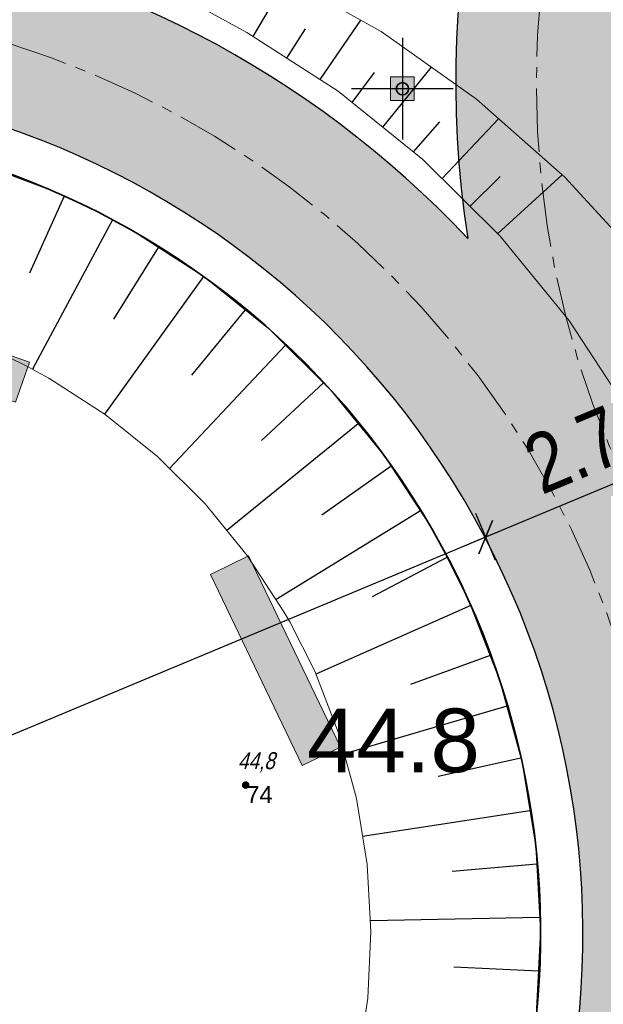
# Model space of a CAD drawing. Header units: metres. Extents: x 0 to 5465380, y 0 to 5925815.
# Tile 59 of 141: x 5463905.66 to 5463912.54, y 5925579.11 to 5925590.72. Entities that reach past the tile are written whole.
import ezdxf

# ---------------------------------------------------------------- set-up
doc = ezdxf.new("R2010")
doc.units = ezdxf.units.M
doc.linetypes.add('CENTER2', pattern=[1.125, 0.75, -0.125, 0.125, -0.125])
for name, color, linetype, lineweight in [('#DEMCAD_OPR.OŚW.ZEW_1_Nr_Pióra__3', 30, 'Continuous', 18), ('#DEMCAD_OPR.OŚW.ZEW_1_Nr_Pióra__5', 161, 'Continuous', 25), ('#DEMCAD_OPR.OŚW.ZEW_1_Nr_Pióra__6', 5, 'Continuous', 35), ('$DR - obrzeże 8x30', 34, 'Continuous', 30), ('$DR - osie ścieżek', 7, 'CENTER2', 15), ('$DR - wyp. chodnik', 44, 'Continuous', 5), ('$DR - zał. arch.', 7, 'Continuous', 13), ('$DR - zał. mapa', 250, 'Continuous', 0), ('___ławki_Nr_Pióra__141', 7, 'Continuous', 0), ('___ławki_Nr_Pióra__246', 34, 'Continuous', 211)]:
    doc.layers.add(name, color=color, linetype=linetype, lineweight=lineweight)
for name, color, linetype in [('$DR - wymiary', 7, 'Continuous'), ('AecObjExplode_rys 1_Vport_D5A', 7, 'Continuous'), ('AecObjExplode_rys 3_Vport_DDD', 7, 'Continuous'), ('AecObjExplode_rys 4_Vport_E22', 7, 'Continuous'), ('C-DROGI-KORYTARZE', 7, 'Continuous'), ('C-DZIALKI', 5, 'Continuous'), ('Punkty', 7, 'Continuous'), ('Rzedne', 7, 'Continuous'), ('Teksty', 7, 'Continuous')]:
    doc.layers.add(name, color=color, linetype=linetype)
doc.layers.add('CC_Punkt wysokościowy', color=7, linetype='Continuous', lineweight=18, true_color=0x0a0909)
doc.styles.add('Arial', font='arial.ttf')
doc.styles.add('ARIAL 2', font='ARIALN.TTF')
doc.styles.get("Standard").update_dxf_attribs({"font": 'arial.ttf'})
doc.dimstyles.new('LINIOWY', dxfattribs={"dimtxt": 0.7, "dimasz": 0.3, "dimexe": 0.3, "dimexo": 0, "dimgap": 0.2, "dimtad": 1, "dimzin": 9, "dimdsep": 46, "dimtxsty": 'ARIAL 2', "dimblk": 'OBLIQUE', "dimcen": 0, "dimdle": 0.2, "dimclrd": 7, "dimclre": 7, "dimclrt": 1, "dimadec": 0, "dimazin": 0, "dimtfac": 1, "dimtofl": 0, "dimtmove": 1, "dimatfit": 3, "dimldrblk": 'OBLIQUE', "dimfxl": 0.3, "dimfxlon": 1, "dimtolj": 1, "dimtzin": 1, "dimarcsym": 0})

# ---------------------------------------------------------------- blocks, each defined once
blk = doc.blocks.new('GK.6640.1913.2022 szara')
at = {"layer": 'CC_Punkt wysokościowy'}
blk.add_hatch(color=252, dxfattribs=at).paths.add_polyline_path([(5463908.369, 5925581.692, 1), (5463908.279, 5925581.692, 1)])
at = {"layer": 'Punkty', "color": 252, "lineweight": 35}
blk.add_point((5463908.331, 5925581.68), dxfattribs=at)
at = {"layer": 'CC_Punkt wysokościowy', "color": 252, "lineweight": 0, "style": 'Arial'}
blk.add_text('44.8', height=0.75, dxfattribs=at).set_placement((5463909.048, 5925581.844))
at = {"layer": 'Rzedne', "color": 252, "lineweight": 35, "oblique": 15, "width": 0.8}
blk.add_text('44,8', height=0.2, dxfattribs=at).set_placement((5463908.231, 5925581.88, 44.767))
at = {"layer": 'Teksty', "color": 252, "lineweight": 35}
blk.add_text('74', height=0.2, dxfattribs=at).set_placement((5463908.331, 5925581.48, 44.767))
blk = doc.blocks.new('świetlica_bezrzecze_PB_PZT oczyszczony')
at = {"layer": '#DEMCAD_OPR.OŚW.ZEW_1_Nr_Pióra__3', "linetype": 'Continuous'}
blk.add_hatch(color=256, dxfattribs=at).paths.add_polyline_path([(5463910.245, 5925589.905, 1), (5463910.1, 5925589.905, 1)], flags=0)
at = {"layer": '#DEMCAD_OPR.OŚW.ZEW_1_Nr_Pióra__6', "linetype": 'Continuous'}
blk.add_hatch(color=256, dxfattribs=at).paths.add_polyline_path([(5463910.313, 5925590.045), (5463910.033, 5925590.045), (5463910.033, 5925589.765), (5463910.313, 5925589.765)], flags=0)
at = {"layer": '___ławki_Nr_Pióra__246', "linetype": 'Continuous'}
for points in [[(5463905.607, 5925586.208), (5463905.773, 5925586.68), (5463903.414, 5925587.508), (5463903.248, 5925587.036)], [(5463908.99, 5925581.924), (5463909.441, 5925582.14), (5463908.358, 5925584.394), (5463907.908, 5925584.177)]]:
    blk.add_hatch(color=256, dxfattribs=at).paths.add_polyline_path(points, flags=0)
at = {"layer": '#DEMCAD_OPR.OŚW.ZEW_1_Nr_Pióra__3', "linetype": 'Continuous', "flags": 128}
blk.add_lwpolyline([(5463910.033, 5925590.045), (5463910.313, 5925590.045), (5463910.313, 5925589.765), (5463910.033, 5925589.765)], close=True, dxfattribs=at)
at = {"layer": '#DEMCAD_OPR.OŚW.ZEW_1_Nr_Pióra__5', "linetype": 'Continuous', "flags": 128}
for points in [[(5463910.173, 5925590.505), (5463910.173, 5925589.305)], [(5463910.773, 5925589.905), (5463909.573, 5925589.905)]]:
    blk.add_lwpolyline(points, dxfattribs=at)
at = {"layer": '#DEMCAD_OPR.OŚW.ZEW_1_Nr_Pióra__6', "linetype": 'Continuous'}
blk.add_circle((5463910.173, 5925589.905), 0.0725, dxfattribs=at)
at = {"layer": '___ławki_Nr_Pióra__141', "linetype": 'Continuous', "flags": 128}
for points in [[(5463905.607, 5925586.208), (5463905.773, 5925586.68), (5463903.414, 5925587.508), (5463903.248, 5925587.036)], [(5463908.99, 5925581.924), (5463909.441, 5925582.14), (5463908.358, 5925584.394), (5463907.908, 5925584.177)]]:
    blk.add_lwpolyline(points, close=True, dxfattribs=at)
blk = doc.blocks.new('_OBLIQUE')
at = {"color": 0, "linetype": 'ByBlock'}
blk.add_line((-0.5, -0.5), (0.5, 0.5), dxfattribs=at)
blk = doc.blocks.new('*D22')
at = {"layer": '$DR - wymiary', "color": 7, "lineweight": -2, "transparency": 16777216}
for p, q in [((5463911.27, 5925584.34), (5463911.039, 5925584.894)), ((5463892.45, 5925576.812), (5463911.339, 5925584.694)), ((5463892.75, 5925576.612), (5463892.519, 5925577.166))]:
    blk.add_line(p, q, dxfattribs=at)
at = {"layer": 'Defpoints', "color": 0, "transparency": 16777216}
for p in [(5463911.154, 5925584.617), (5463911.808, 5925583.051), (5463892.977, 5925576.067)]:
    blk.add_point(p, dxfattribs=at)
at = {"layer": '$DR - wymiary', "color": 7, "lineweight": -2, "transparency": 16777216, "xscale": 0.3, "yscale": 0.3, "zscale": 0.3}
for p, rotation in [((5463911.154, 5925584.617), 22.6490007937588), ((5463892.634, 5925576.889), 202.6490007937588)]:
    blk.add_blockref('_OBLIQUE', p, dxfattribs=dict(at, rotation=rotation))
at = {"layer": '$DR - wymiary', "color": 1, "transparency": 16777216, "insert": (5463901.68, 5925581.267), "char_height": 0.7, "attachment_point": 5, "rotation": 22.649, "style": 'ARIAL 2'}
blk.add_mtext('\\A1;20.1', dxfattribs=at)
blk = doc.blocks.new('*D23')
at = {"layer": '$DR - wymiary', "color": 7, "lineweight": -2, "transparency": 16777216}
for p, q in [((5463913.545, 5925585.939), (5463913.776, 5925585.386)), ((5463910.97, 5925584.54), (5463913.845, 5925585.739)), ((5463911.27, 5925584.34), (5463911.039, 5925584.894))]:
    blk.add_line(p, q, dxfattribs=at)
at = {"layer": 'Defpoints', "color": 0, "transparency": 16777216}
for p in [(5463913.533, 5925585.969), (5463913.66, 5925585.662), (5463911.808, 5925583.051)]:
    blk.add_point(p, dxfattribs=at)
at = {"layer": '$DR - wymiary', "color": 7, "lineweight": -2, "transparency": 16777216, "xscale": 0.3, "yscale": 0.3, "zscale": 0.3}
for p, rotation in [((5463913.66, 5925585.662), 22.6490007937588), ((5463911.154, 5925584.617), 202.6490007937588)]:
    blk.add_blockref('_OBLIQUE', p, dxfattribs=dict(at, rotation=rotation))
at = {"layer": '$DR - wymiary', "color": 1, "transparency": 16777216, "insert": (5463912.195, 5925585.648), "char_height": 0.7, "attachment_point": 5, "rotation": 22.649, "style": 'ARIAL 2'}
blk.add_mtext('\\A1;2.7', dxfattribs=at)
blk = doc.blocks.new('*D137')
at = {"layer": '$DR - wymiary', "color": 7, "lineweight": -2, "transparency": 16777216}
blk.add_line((5463958.724, 5925585.382), (5463964.93, 5925585.382), dxfattribs=at)
at = {"layer": 'Defpoints', "color": 0, "transparency": 16777216}
for p in [(5463958.724, 5925585.382), (5463960.561, 5925585.382), (0, 0)]:
    blk.add_point(p, dxfattribs=at)
at = {"layer": '$DR - wymiary', "color": 1, "transparency": 16777216, "insert": (5463962.845, 5925585.94), "char_height": 0.7, "attachment_point": 5, "style": 'ARIAL 2'}
blk.add_mtext('\\A1;5925585.38', dxfattribs=at)
blk = doc.blocks.new('*D138')
at = {"layer": '$DR - wymiary', "color": 7, "lineweight": -2, "transparency": 16777216}
blk.add_line((5463958.724, 5925585.382), (5463958.724, 5925592.131), dxfattribs=at)
at = {"layer": 'Defpoints', "color": 0, "transparency": 16777216}
for p in [(5463958.724, 5925587.769), (5463958.724, 5925585.382), (0, 0)]:
    blk.add_point(p, dxfattribs=at)
at = {"layer": '$DR - wymiary', "color": 1, "transparency": 16777216, "insert": (5463958.166, 5925590.05), "char_height": 0.7, "attachment_point": 5, "rotation": 90, "style": 'ARIAL 2'}
blk.add_mtext('\\A1;5463958.72', dxfattribs=at)
blk = doc.blocks.new('*D139')
at = {"layer": '$DR - wymiary', "color": 7, "lineweight": -2, "transparency": 16777216}
blk.add_line((5463922.753, 5925589.968), (5463916.372, 5925589.968), dxfattribs=at)
at = {"layer": 'Defpoints', "color": 0, "transparency": 16777216}
for p in [(5463920.738, 5925589.968), (5463922.753, 5925589.968), (0, 0)]:
    blk.add_point(p, dxfattribs=at)
at = {"layer": '$DR - wymiary', "color": 1, "transparency": 16777216, "insert": (5463918.455, 5925590.526), "char_height": 0.7, "attachment_point": 5, "style": 'ARIAL 2'}
blk.add_mtext('\\A1;5925589.97', dxfattribs=at)
blk = doc.blocks.new('*D140')
at = {"layer": '$DR - wymiary', "color": 7, "lineweight": -2, "transparency": 16777216}
blk.add_line((5463922.753, 5925589.968), (5463922.753, 5925583.407), dxfattribs=at)
at = {"layer": 'Defpoints', "color": 0, "transparency": 16777216}
for p in [(5463922.753, 5925589.968), (5463922.753, 5925587.778), (0, 0)]:
    blk.add_point(p, dxfattribs=at)
at = {"layer": '$DR - wymiary', "color": 1, "transparency": 16777216, "insert": (5463922.195, 5925585.493), "char_height": 0.7, "attachment_point": 5, "rotation": 90, "style": 'ARIAL 2'}
blk.add_mtext('\\A1;5463922.75', dxfattribs=at)
blk = doc.blocks.new('AecObjExplode_rys 1_Vport_D5A')
at = {"layer": 'C-DROGI-KORYTARZE', "color": 92, "linetype": 'Continuous', "lineweight": -3}
for p, q in [((5463908.414, 5925590.52, 45.161), (5463908.812, 5925591.202, 44.765)), ((5463909.201, 5925590.013, 45.148), (5463909.684, 5925590.713, 44.723)), ((5463908.809, 5925590.266, 45.155), (5463909.028, 5925590.612, 44.949)), ((5463909.943, 5925589.451, 45.138), (5463910.515, 5925590.159, 44.682)), ((5463909.58, 5925589.743, 45.143), (5463909.844, 5925590.095, 44.923)), ((5463910.304, 5925589.161, 45.134), (5463910.614, 5925589.515, 44.898)), ((5463910.643, 5925588.845, 45.13), (5463911.308, 5925589.552, 44.644)), ((5463910.971, 5925588.52, 45.126), (5463911.327, 5925588.871, 44.876)), ((5463911.297, 5925588.196, 45.123), (5463912.059, 5925588.891, 44.607))]:
    blk.add_line(p, q, dxfattribs=at)
at = {"layer": 'C-DROGI-KORYTARZE', "color": 92, "linetype": 'Continuous', "lineweight": 9}
for p, q in [((5463908.727, 5925591.25), (5463909.923, 5925590.579)), ((5463907.879, 5925590.819), (5463908.337, 5925590.569)), ((5463908.337, 5925590.569), (5463909.415, 5925589.875)), ((5463909.923, 5925590.579), (5463911.049, 5925589.781)), ((5463909.415, 5925589.875), (5463910.415, 5925589.072)), ((5463911.049, 5925589.781), (5463912.09, 5925588.863)), ((5463910.415, 5925589.072), (5463911.325, 5925588.168)), ((5463905.169, 5925589.031), (5463906.104, 5925588.676)), ((5463912.09, 5925588.863), (5463913.033, 5925587.832)), ((5463906.104, 5925588.676), (5463906.405, 5925588.537)), ((5463906.405, 5925588.537), (5463906.638, 5925588.421)), ((5463906.638, 5925588.421), (5463906.996, 5925588.226)), ((5463906.996, 5925588.226), (5463907.836, 5925587.685)), ((5463911.325, 5925588.168), (5463912.135, 5925587.175)), ((5463907.836, 5925587.685), (5463908.616, 5925587.058)), ((5463912.135, 5925587.175), (5463912.838, 5925586.102)), ((5463908.616, 5925587.058), (5463909.325, 5925586.354)), ((5463905.535, 5925586.736), (5463905.72, 5925586.644)), ((5463905.72, 5925586.644), (5463906.003, 5925586.49)), ((5463906.003, 5925586.49), (5463906.667, 5925586.062)), ((5463909.325, 5925586.354), (5463909.957, 5925585.58)), ((5463906.667, 5925586.062), (5463907.283, 5925585.567)), ((5463907.283, 5925585.567), (5463907.844, 5925585.01)), ((5463909.957, 5925585.58), (5463910.505, 5925584.744)), ((5463907.844, 5925585.01), (5463908.343, 5925584.398)), ((5463910.505, 5925584.744), (5463910.591, 5925584.593)), ((5463910.591, 5925584.593), (5463910.962, 5925583.855)), ((5463908.343, 5925584.398), (5463908.776, 5925583.737)), ((5463910.962, 5925583.855), (5463911.323, 5925582.923)), ((5463908.776, 5925583.737), (5463908.844, 5925583.618)), ((5463908.844, 5925583.618), (5463909.138, 5925583.034)), ((5463909.138, 5925583.034), (5463909.424, 5925582.298)), ((5463911.323, 5925582.923), (5463911.586, 5925581.958)), ((5463909.424, 5925582.298), (5463909.631, 5925581.535)), ((5463911.586, 5925581.958), (5463911.746, 5925580.972)), ((5463909.631, 5925581.535), (5463909.758, 5925580.755)), ((5463911.746, 5925580.972), (5463911.802, 5925579.974)), ((5463909.758, 5925580.755), (5463909.802, 5925579.966)), ((5463909.802, 5925579.966), (5463909.764, 5925579.177)), ((5463911.802, 5925579.974), (5463911.753, 5925578.975)), ((5463909.764, 5925579.177), (5463909.643, 5925578.396))]:
    blk.add_line(p, q, dxfattribs=at)
at = {"layer": 'C-DROGI-KORYTARZE', "color": 54, "linetype": 'Continuous', "lineweight": -3}
for p, q in [((5463906.184, 5925588.639, 45.179), (5463905.772, 5925587.728, 45.159)), ((5463906.751, 5925588.359, 45.167), (5463905.809, 5925586.596, 45.127)), ((5463907.293, 5925588.034, 45.156), (5463906.765, 5925587.187, 45.136)), ((5463907.825, 5925587.692, 45.145), (5463906.658, 5925586.068, 45.105)), ((5463908.319, 5925587.297, 45.137), (5463907.683, 5925586.526, 45.117)), ((5463908.794, 5925586.881, 45.13), (5463907.424, 5925585.427, 45.09)), ((5463909.243, 5925586.436, 45.124), (5463908.511, 5925585.755, 45.104)), ((5463909.652, 5925585.954, 45.12), (5463908.102, 5925584.694, 45.08)), ((5463910.039, 5925585.454, 45.116), (5463909.224, 5925584.877, 45.096)), ((5463910.386, 5925584.925, 45.115), (5463908.682, 5925583.881, 45.075)), ((5463910.699, 5925584.377, 45.115), (5463909.815, 5925583.912, 45.095)), ((5463910.979, 5925583.81, 45.116), (5463909.151, 5925582.999, 45.076)), ((5463911.208, 5925583.221, 45.119), (5463910.27, 5925582.877, 45.099)), ((5463911.406, 5925582.621, 45.123), (5463909.489, 5925582.059, 45.083)), ((5463911.572, 5925582.01, 45.128), (5463910.596, 5925581.793, 45.108)), ((5463911.678, 5925581.387, 45.135), (5463909.704, 5925581.084, 45.095)), ((5463911.758, 5925580.761, 45.144), (5463910.762, 5925580.674, 45.124)), ((5463911.793, 5925580.129, 45.153), (5463909.795, 5925580.089, 45.113)), ((5463911.779, 5925579.498, 45.165), (5463910.781, 5925579.544, 45.145))]:
    blk.add_line(p, q, dxfattribs=at)
at = {"layer": 'C-DZIALKI', "color": 7, "linetype": 'Continuous', "lineweight": 35}
blk.add_arc((5463902.252, 5925579.937), 9.55, 304.0228, 282.1975, dxfattribs=at)
blk = doc.blocks.new('AecObjExplode_rys 4_Vport_E22')
at = {"layer": 'C-DROGI-KORYTARZE', "color": 92, "linetype": 'Continuous', "lineweight": -3}
for p, q in [((5463908.414, 5925590.52, 45.161), (5463908.812, 5925591.202, 44.765)), ((5463909.201, 5925590.013, 45.148), (5463909.684, 5925590.713, 44.723)), ((5463908.809, 5925590.266, 45.155), (5463909.028, 5925590.612, 44.949)), ((5463909.943, 5925589.451, 45.138), (5463910.515, 5925590.159, 44.682)), ((5463909.58, 5925589.743, 45.143), (5463909.844, 5925590.095, 44.923)), ((5463910.304, 5925589.161, 45.134), (5463910.614, 5925589.515, 44.898)), ((5463910.643, 5925588.845, 45.13), (5463911.308, 5925589.552, 44.644)), ((5463910.971, 5925588.52, 45.126), (5463911.327, 5925588.871, 44.876)), ((5463911.297, 5925588.196, 45.123), (5463912.059, 5925588.891, 44.607))]:
    blk.add_line(p, q, dxfattribs=at)
at = {"layer": 'C-DROGI-KORYTARZE', "color": 92, "linetype": 'Continuous', "lineweight": 9}
for p, q in [((5463908.727, 5925591.25), (5463909.923, 5925590.579)), ((5463907.879, 5925590.819), (5463908.337, 5925590.569)), ((5463908.337, 5925590.569), (5463909.415, 5925589.875)), ((5463909.923, 5925590.579), (5463911.049, 5925589.781)), ((5463909.415, 5925589.875), (5463910.415, 5925589.072)), ((5463911.049, 5925589.781), (5463912.09, 5925588.863)), ((5463910.415, 5925589.072), (5463911.325, 5925588.168)), ((5463905.169, 5925589.031), (5463906.104, 5925588.676)), ((5463912.09, 5925588.863), (5463913.033, 5925587.832)), ((5463906.104, 5925588.676), (5463906.405, 5925588.537)), ((5463906.405, 5925588.537), (5463906.638, 5925588.421)), ((5463906.638, 5925588.421), (5463906.996, 5925588.226)), ((5463906.996, 5925588.226), (5463907.836, 5925587.685)), ((5463911.325, 5925588.168), (5463912.135, 5925587.175)), ((5463907.836, 5925587.685), (5463908.616, 5925587.058)), ((5463912.135, 5925587.175), (5463912.838, 5925586.102)), ((5463908.616, 5925587.058), (5463909.325, 5925586.354)), ((5463905.535, 5925586.736), (5463905.72, 5925586.644)), ((5463905.72, 5925586.644), (5463906.003, 5925586.49)), ((5463906.003, 5925586.49), (5463906.667, 5925586.062)), ((5463909.325, 5925586.354), (5463909.957, 5925585.58)), ((5463906.667, 5925586.062), (5463907.283, 5925585.567)), ((5463907.283, 5925585.567), (5463907.844, 5925585.01)), ((5463909.957, 5925585.58), (5463910.505, 5925584.744)), ((5463907.844, 5925585.01), (5463908.343, 5925584.398)), ((5463910.505, 5925584.744), (5463910.591, 5925584.593)), ((5463910.591, 5925584.593), (5463910.962, 5925583.855)), ((5463908.343, 5925584.398), (5463908.776, 5925583.737)), ((5463910.962, 5925583.855), (5463911.323, 5925582.923)), ((5463908.776, 5925583.737), (5463908.844, 5925583.618)), ((5463908.844, 5925583.618), (5463909.138, 5925583.034)), ((5463909.138, 5925583.034), (5463909.424, 5925582.298)), ((5463911.323, 5925582.923), (5463911.586, 5925581.958)), ((5463909.424, 5925582.298), (5463909.631, 5925581.535)), ((5463911.586, 5925581.958), (5463911.746, 5925580.972)), ((5463909.631, 5925581.535), (5463909.758, 5925580.755)), ((5463911.746, 5925580.972), (5463911.802, 5925579.974)), ((5463909.758, 5925580.755), (5463909.802, 5925579.966)), ((5463909.802, 5925579.966), (5463909.764, 5925579.177)), ((5463911.802, 5925579.974), (5463911.753, 5925578.975)), ((5463909.764, 5925579.177), (5463909.643, 5925578.396))]:
    blk.add_line(p, q, dxfattribs=at)
at = {"layer": 'C-DROGI-KORYTARZE', "color": 54, "linetype": 'Continuous', "lineweight": -3}
for p, q in [((5463906.184, 5925588.639, 45.179), (5463905.772, 5925587.728, 45.159)), ((5463906.751, 5925588.359, 45.167), (5463905.809, 5925586.596, 45.127)), ((5463907.293, 5925588.034, 45.156), (5463906.765, 5925587.187, 45.136)), ((5463907.825, 5925587.692, 45.145), (5463906.658, 5925586.068, 45.105)), ((5463908.319, 5925587.297, 45.137), (5463907.683, 5925586.526, 45.117)), ((5463908.794, 5925586.881, 45.13), (5463907.424, 5925585.427, 45.09)), ((5463909.243, 5925586.436, 45.124), (5463908.511, 5925585.755, 45.104)), ((5463909.652, 5925585.954, 45.12), (5463908.102, 5925584.694, 45.08)), ((5463910.039, 5925585.454, 45.116), (5463909.224, 5925584.877, 45.096)), ((5463910.386, 5925584.925, 45.115), (5463908.682, 5925583.881, 45.075)), ((5463910.699, 5925584.377, 45.115), (5463909.815, 5925583.912, 45.095)), ((5463910.979, 5925583.81, 45.116), (5463909.151, 5925582.999, 45.076)), ((5463911.208, 5925583.221, 45.119), (5463910.27, 5925582.877, 45.099)), ((5463911.406, 5925582.621, 45.123), (5463909.489, 5925582.059, 45.083)), ((5463911.572, 5925582.01, 45.128), (5463910.596, 5925581.793, 45.108)), ((5463911.678, 5925581.387, 45.135), (5463909.704, 5925581.084, 45.095)), ((5463911.758, 5925580.761, 45.144), (5463910.762, 5925580.674, 45.124)), ((5463911.793, 5925580.129, 45.153), (5463909.795, 5925580.089, 45.113)), ((5463911.779, 5925579.498, 45.165), (5463910.781, 5925579.544, 45.145))]:
    blk.add_line(p, q, dxfattribs=at)
at = {"layer": 'C-DZIALKI', "color": 7, "linetype": 'Continuous', "lineweight": 35}
blk.add_arc((5463902.252, 5925579.937), 9.55, 304.0228, 282.1975, dxfattribs=at)
blk = doc.blocks.new('AecObjExplode_rys 3_Vport_DDD')
at = {"layer": 'C-DROGI-KORYTARZE', "color": 92, "linetype": 'Continuous', "lineweight": -3}
for p, q in [((5463908.414, 5925590.52, 45.161), (5463908.812, 5925591.202, 44.765)), ((5463909.201, 5925590.013, 45.148), (5463909.684, 5925590.713, 44.723)), ((5463908.809, 5925590.266, 45.155), (5463909.028, 5925590.612, 44.949)), ((5463909.943, 5925589.451, 45.138), (5463910.515, 5925590.159, 44.682)), ((5463909.58, 5925589.743, 45.143), (5463909.844, 5925590.095, 44.923)), ((5463910.304, 5925589.161, 45.134), (5463910.614, 5925589.515, 44.898)), ((5463910.643, 5925588.845, 45.13), (5463911.308, 5925589.552, 44.644)), ((5463910.971, 5925588.52, 45.126), (5463911.327, 5925588.871, 44.876)), ((5463911.297, 5925588.196, 45.123), (5463912.059, 5925588.891, 44.607))]:
    blk.add_line(p, q, dxfattribs=at)
at = {"layer": 'C-DROGI-KORYTARZE', "color": 92, "linetype": 'Continuous', "lineweight": 9}
for p, q in [((5463908.727, 5925591.25), (5463909.923, 5925590.579)), ((5463907.879, 5925590.819), (5463908.337, 5925590.569)), ((5463908.337, 5925590.569), (5463909.415, 5925589.875)), ((5463909.923, 5925590.579), (5463911.049, 5925589.781)), ((5463909.415, 5925589.875), (5463910.415, 5925589.072)), ((5463911.049, 5925589.781), (5463912.09, 5925588.863)), ((5463910.415, 5925589.072), (5463911.325, 5925588.168)), ((5463905.169, 5925589.031), (5463906.104, 5925588.676)), ((5463912.09, 5925588.863), (5463913.033, 5925587.832)), ((5463906.104, 5925588.676), (5463906.405, 5925588.537)), ((5463906.405, 5925588.537), (5463906.638, 5925588.421)), ((5463906.638, 5925588.421), (5463906.996, 5925588.226)), ((5463906.996, 5925588.226), (5463907.836, 5925587.685)), ((5463911.325, 5925588.168), (5463912.135, 5925587.175)), ((5463907.836, 5925587.685), (5463908.616, 5925587.058)), ((5463912.135, 5925587.175), (5463912.838, 5925586.102)), ((5463908.616, 5925587.058), (5463909.325, 5925586.354)), ((5463905.535, 5925586.736), (5463905.72, 5925586.644)), ((5463905.72, 5925586.644), (5463906.003, 5925586.49)), ((5463906.003, 5925586.49), (5463906.667, 5925586.062)), ((5463909.325, 5925586.354), (5463909.957, 5925585.58)), ((5463906.667, 5925586.062), (5463907.283, 5925585.567)), ((5463907.283, 5925585.567), (5463907.844, 5925585.01)), ((5463909.957, 5925585.58), (5463910.505, 5925584.744)), ((5463907.844, 5925585.01), (5463908.343, 5925584.398)), ((5463910.505, 5925584.744), (5463910.591, 5925584.593)), ((5463910.591, 5925584.593), (5463910.962, 5925583.855)), ((5463908.343, 5925584.398), (5463908.776, 5925583.737)), ((5463910.962, 5925583.855), (5463911.323, 5925582.923)), ((5463908.776, 5925583.737), (5463908.844, 5925583.618)), ((5463908.844, 5925583.618), (5463909.138, 5925583.034)), ((5463909.138, 5925583.034), (5463909.424, 5925582.298)), ((5463911.323, 5925582.923), (5463911.586, 5925581.958)), ((5463909.424, 5925582.298), (5463909.631, 5925581.535)), ((5463911.586, 5925581.958), (5463911.746, 5925580.972)), ((5463909.631, 5925581.535), (5463909.758, 5925580.755)), ((5463911.746, 5925580.972), (5463911.802, 5925579.974)), ((5463909.758, 5925580.755), (5463909.802, 5925579.966)), ((5463909.802, 5925579.966), (5463909.764, 5925579.177)), ((5463911.802, 5925579.974), (5463911.753, 5925578.975)), ((5463909.764, 5925579.177), (5463909.643, 5925578.396))]:
    blk.add_line(p, q, dxfattribs=at)
at = {"layer": 'C-DROGI-KORYTARZE', "color": 54, "linetype": 'Continuous', "lineweight": -3}
for p, q in [((5463906.184, 5925588.639, 45.179), (5463905.772, 5925587.728, 45.159)), ((5463906.751, 5925588.359, 45.167), (5463905.809, 5925586.596, 45.127)), ((5463907.293, 5925588.034, 45.156), (5463906.765, 5925587.187, 45.136)), ((5463907.825, 5925587.692, 45.145), (5463906.658, 5925586.068, 45.105)), ((5463908.319, 5925587.297, 45.137), (5463907.683, 5925586.526, 45.117)), ((5463908.794, 5925586.881, 45.13), (5463907.424, 5925585.427, 45.09)), ((5463909.243, 5925586.436, 45.124), (5463908.511, 5925585.755, 45.104)), ((5463909.652, 5925585.954, 45.12), (5463908.102, 5925584.694, 45.08)), ((5463910.039, 5925585.454, 45.116), (5463909.224, 5925584.877, 45.096)), ((5463910.386, 5925584.925, 45.115), (5463908.682, 5925583.881, 45.075)), ((5463910.699, 5925584.377, 45.115), (5463909.815, 5925583.912, 45.095)), ((5463910.979, 5925583.81, 45.116), (5463909.151, 5925582.999, 45.076)), ((5463911.208, 5925583.221, 45.119), (5463910.27, 5925582.877, 45.099)), ((5463911.406, 5925582.621, 45.123), (5463909.489, 5925582.059, 45.083)), ((5463911.572, 5925582.01, 45.128), (5463910.596, 5925581.793, 45.108)), ((5463911.678, 5925581.387, 45.135), (5463909.704, 5925581.084, 45.095)), ((5463911.758, 5925580.761, 45.144), (5463910.762, 5925580.674, 45.124)), ((5463911.793, 5925580.129, 45.153), (5463909.795, 5925580.089, 45.113)), ((5463911.779, 5925579.498, 45.165), (5463910.781, 5925579.544, 45.145))]:
    blk.add_line(p, q, dxfattribs=at)
at = {"layer": 'C-DZIALKI', "color": 7, "linetype": 'Continuous', "lineweight": 35}
blk.add_arc((5463902.252, 5925579.937), 9.55, 304.0228, 282.1975, dxfattribs=at)

msp = doc.modelspace()

# ---------------------------------------------------------------- hatches: boundary and pattern name
at = {"layer": '$DR - wyp. chodnik'}
h = msp.add_hatch(dxfattribs=at)
h.set_pattern_fill('AR-SAND', color=256, scale=0.01)
h.set_pattern_definition([(37.5, (500, 0), (-0.01600031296, 0.48941323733), [0, -0.38608, 0, -0.4318, 0, -0.41275]), (7.5, (500, 0), (0.44952328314, 0.71682510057), [0, -0.20828, 0, -0.34798, 0, -0.13335]), (327.5, (499.6876, 0), (0.790992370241, 0.001437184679), [0, -0.127, 0, -0.4572, 0, -0.5969]), (317.5, (499.6876, 0), (0.76355645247, 0.22292932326), [0, -0.0635, 0, -0.29972, 0, -0.3429])])
h.paths.add_polyline_path([(5463958.811, 5925573.433, 1.284126), (5463952.971, 5925595.856), (5463945.622, 5925613.63), (5463944.143, 5925613.018), (5463946.37, 5925607.633, 0.194771), (5463934.37, 5925592.77, 0.959366), (5463910.944, 5925588.139, 1.531072), (5463902.406, 5925567.988), (5463893.559, 5925564.306, 0.384254), (5463887.764, 5925552.083), (5463862.231, 5925541.456), (5463863.153, 5925539.241), (5463888.637, 5925549.847), (5463903.669, 5925513.728), (5463903.08, 5925513.225), (5463904.38, 5925511.705), (5463904.595, 5925511.889), (5463910.657, 5925504.009), (5463924.399, 5925502.717), (5463924.162, 5925500.211), (5463926.552, 5925499.986), (5463926.788, 5925502.493), (5463940.548, 5925501.199), (5463939.758, 5925492.8), (5463941.75, 5925492.612), (5463945.889, 5925536.637, 1.642027), (5463958.177, 5925553.955)])
h.paths.add_polyline_path([(5463914.368, 5925570.584, -0.565703), (5463929.546, 5925559.395), (5463926.129, 5925523.186), (5463905.587, 5925514.846), (5463890.146, 5925551.946, -0.414214), (5463894.404, 5925562.275)], flags=16)
h.paths.add_polyline_path([(5463892.202, 5925579.937, -1), (5463912.302, 5925579.937, -1)], flags=16)
h.paths.add_polyline_path([(5463910.621, 5925571.408, 0.241691), (5463914.061, 5925581.767, 0.332), (5463928.141, 5925579.302), (5463928.394, 5925578.805)], flags=16)
h.paths.add_polyline_path([(5463921.709, 5925573.639), (5463929.394, 5925576.838), (5463944.809, 5925546.509), (5463940.735, 5925503.19), (5463926.976, 5925504.484), (5463932.165, 5925559.475, 0.382129)], flags=16)
h.paths.add_polyline_path([(5463912.703, 5925589.968, -1), (5463932.803, 5925589.968, -1)], flags=16)
h.paths.add_polyline_path([(5463929.85, 5925580.354, 0.111618), (5463933.295, 5925584.342, 0.375671), (5463956.374, 5925560.041), (5463956.18, 5925554.068, 0.258572), (5463946.204, 5925548.178)], flags=16)
h.paths.add_polyline_path([(5463947.101, 5925605.865), (5463951.602, 5925594.979, 0.663307), (5463956.814, 5925573.586), (5463956.436, 5925561.944, -0.732242)], flags=16)
h.paths.add_polyline_path([(5463948.674, 5925585.382, -1), (5463968.774, 5925585.382, -1)], flags=16)
h.paths.add_polyline_path([(5463956.118, 5925552.165), (5463955.923, 5925546.165, 8.05786), (5463957.918, 5925545.968), (5463958.115, 5925552.043, -20.041857)], flags=16)
h.paths.add_polyline_path([(5463926.126, 5925521.027), (5463924.587, 5925504.708), (5463911.711, 5925505.919), (5463906.286, 5925512.971)], flags=16)
h = msp.add_hatch(dxfattribs=at)
h.set_pattern_fill('AR-SAND', color=256, scale=0.01)
h.set_pattern_definition([(37.5, (0, 0), (-0.01600031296, 0.48941323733), [0, -0.38608, 0, -0.4318, 0, -0.41275]), (7.5, (0, 0), (0.44952328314, 0.71682510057), [0, -0.20828, 0, -0.34798, 0, -0.13335]), (327.5, (-0.3124, 0), (0.790992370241, 0.001437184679), [0, -0.127, 0, -0.4572, 0, -0.5969]), (317.5, (-0.3124, 0), (0.76355645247, 0.22292932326), [0, -0.0635, 0, -0.29972, 0, -0.3429])])
h.paths.add_polyline_path([(5463928.394, 5925578.805), (5463928.141, 5925579.302, -0.332), (5463914.061, 5925581.767, -0.241691), (5463910.621, 5925571.408)])

# ---------------------------------------------------------------- linework, layer by layer
at = {"layer": '$DR - obrzeże 8x30', "flags": 128}
msp.add_lwpolyline([(5463944.143, 5925613.018), (5463946.37, 5925607.633, 0.194771), (5463934.37, 5925592.77, 0.959366), (5463910.944, 5925588.139, 1.531072), (5463902.406, 5925567.988), (5463893.559, 5925564.306, 0.384254), (5463887.764, 5925552.083), (5463852.927, 5925537.584)], format="xyb", dxfattribs=at)
msp.add_lwpolyline([(5463910.621, 5925571.408, 0.241691), (5463914.061, 5925581.767, 0.332), (5463928.141, 5925579.302), (5463928.394, 5925578.805)], format="xyb", close=True, dxfattribs=at)
at = {"layer": '$DR - obrzeże 8x30'}
msp.add_arc((5463902.252, 5925579.937), 10.05, 300.9939, 288.1841, dxfattribs=at)
at = {"layer": '$DR - osie ścieżek'}
for centre in [(5463922.753, 5925589.968), (5463902.252, 5925579.937)]:
    msp.add_circle(centre, 11, dxfattribs=at)

# ---------------------------------------------------------------- block references
at = {"layer": '$DR - zał. arch.'}
msp.add_blockref('świetlica_bezrzecze_PB_PZT oczyszczony', (0, 0), dxfattribs=at)
at = {"layer": '$DR - zał. mapa'}
msp.add_blockref('GK.6640.1913.2022 szara', (0, 0), dxfattribs=at)
at = {"layer": 'AecObjExplode_rys 1_Vport_D5A'}
msp.add_blockref('AecObjExplode_rys 1_Vport_D5A', (0, 0), dxfattribs=at)
at = {"layer": 'AecObjExplode_rys 3_Vport_DDD'}
msp.add_blockref('AecObjExplode_rys 3_Vport_DDD', (0, 0), dxfattribs=at)
at = {"layer": 'AecObjExplode_rys 4_Vport_E22'}
msp.add_blockref('AecObjExplode_rys 4_Vport_E22', (0, 0), dxfattribs=at)

# ---------------------------------------------------------------- dimensions: what is measured, and where the dimension line sits
at = {"layer": '$DR - wymiary'}
for feature_location, offset, dtype, picture, middle in [((5463958.723835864, 5925585.382389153), (0, 2.386563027), 1, '*D138', (5463958.166434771, 5925590.050091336)), ((5463922.752579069, 5925589.968201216), (-2.014375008, 0), 0, '*D139', (5463918.454916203, 5925590.525602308)), ((5463922.752579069, 5925589.968201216), (0, -2.189729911), 1, '*D140', (5463922.195177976, 5925585.492795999)), ((5463958.723835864, 5925585.382389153), (1.837338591, 0), 0, '*D137', (5463962.845417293, 5925585.939790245))]:
    dim = msp.add_ordinate_dim(feature_location=feature_location, offset=offset, dtype=dtype, origin=(0, 0), dimstyle='LINIOWY', override={"dimfxlon": 0}, dxfattribs=at)
    dim.commit()
    dim.dimension.update_dxf_attribs({"geometry": picture, "text_midpoint": middle})
for base, p1, p2, picture, middle in [((5463913.66, 5925585.662), (5463911.808, 5925583.051), (5463913.533, 5925585.969), '*D23', (5463912.195, 5925585.648)), ((5463911.154, 5925584.617), (5463892.977, 5925576.067), (5463911.808, 5925583.051), '*D22', (5463901.68, 5925581.267))]:
    dim = msp.add_linear_dim(base=base, p1=p1, p2=p2, angle=202.649, dimstyle='LINIOWY', override={"dimdec": 1}, dxfattribs=at)
    dim.commit()
    dim.dimension.update_dxf_attribs({"geometry": picture, "text_midpoint": middle})

doc.saveas('drawing.dxf')
